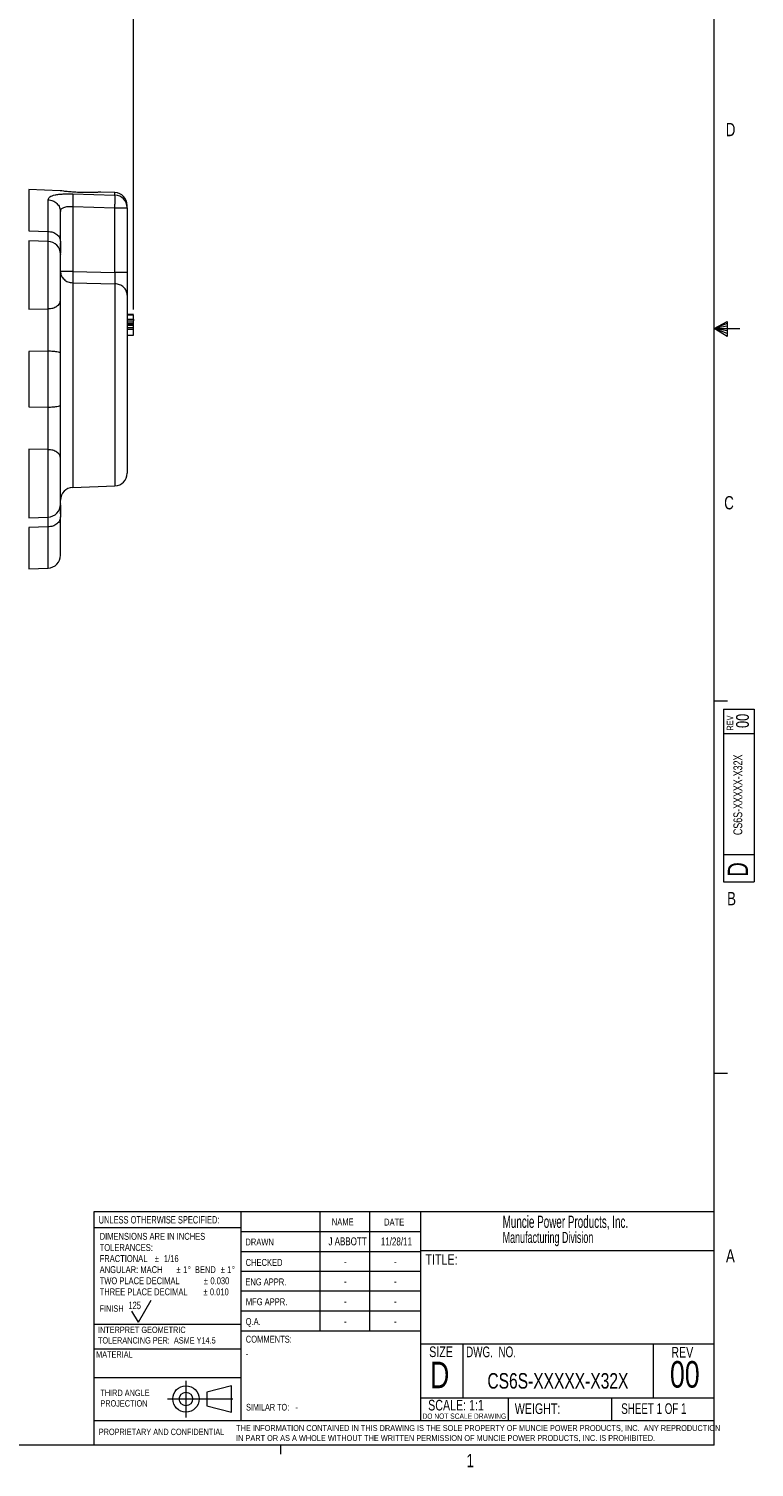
# Model space of a CAD drawing. Header units: inches. Extents: x 0.3 to 33.9, y 0.2 to 21.7.
# Tile 21 of 28: x 27.1 to 33.9, y 0.2 to 13.7. Entities that reach past the tile are written whole.
import ezdxf

# ---------------------------------------------------------------- set-up
doc = ezdxf.new("R2010")
doc.units = ezdxf.units.IN
doc.header["$MEASUREMENT"] = 0
doc.linetypes.add('CENTERX2', pattern=[0.8, 0.5, -0.1, 0.1, -0.1])
doc.layers.add('BORDER', color=7, linetype='Continuous', lineweight=15)
doc.layers.add('SLD-0', color=7, linetype='Continuous', lineweight=15)
doc.styles.add('SLDTEXTSTYLE0', font='TXT', dxfattribs={"width": 0.75})
doc.styles.add('SLDTEXTSTYLE1', font='TXT', dxfattribs={"width": 0.605})
doc.styles.add('SLDTEXTSTYLE2', font='TXT', dxfattribs={"width": 0.694444})
doc.styles.add('SLDTEXTSTYLE3', font='TXT', dxfattribs={"width": 0.6875})
doc.dimstyles.new('SLDDIMSTYLE0', dxfattribs={"dimtxt": 0.25, "dimasz": 0.13, "dimexe": 0, "dimexo": 0.0625, "dimgap": 0.0625, "dimtad": 0, "dimtih": 1, "dimtoh": 1, "dimdec": 4, "dimrnd": 1e-09, "dimzin": 12, "dimdsep": 46, "dimtxsty": 'SLDTEXTSTYLE0', "dimsah": 1, "dimcen": 0.09, "dimadec": 0, "dimazin": 3, "dimtfac": 1, "dimtdec": 4, "dimtofl": 0, "dimtmove": 0, "dimatfit": 3, "dimfxl": 1, "dimfrac": 2, "dimtolj": 1, "dimtzin": 12, "dimarcsym": 0})

# ---------------------------------------------------------------- blocks, each defined once
blk = doc.blocks.new('Block1')
at = {"layer": 'SLD-0', "color": 1, "linetype": 'CENTERX2'}
for p, q in [((3.162, 0.867), (3.162, 0.522)), ((2.989, 0.695), (3.334, 0.695))]:
    blk.add_line(p, q, dxfattribs=at)
at = {"layer": 'SLD-0', "color": 1}
for p, q in [((3.589, 0.818), (3.359, 0.758)), ((3.589, 0.571), (3.589, 0.818)), ((3.334, 0.695), (3.604, 0.695)), ((3.359, 0.758), (3.359, 0.632)), ((3.359, 0.632), (3.589, 0.571))]:
    blk.add_line(p, q, dxfattribs=at)
for radius in [0.124, 0.0629]:
    blk.add_circle((3.162, 0.695), radius, dxfattribs=at)
blk = doc.blocks.new('SW_NOTE_0')
at = {"layer": 'SLD-0', "color": 0, "char_height": 0.06, "attachment_point": 1, "style": 'SLDTEXTSTYLE0'}
for s, insert in [('THIRD ANGLE', (0, 0.077)), ('PROJECTION', (0, -0.022))]:
    blk.add_mtext(s, dxfattribs=dict(at, insert=insert))
blk = doc.blocks.new('SW_NOTE_1')
at = {"layer": 'SLD-0', "color": 0, "char_height": 0.055, "attachment_point": 1, "style": 'SLDTEXTSTYLE0'}
for s, insert in [('THE INFORMATION CONTAINED IN THIS DRAWING IS THE SOLE PROPERTY OF MUNCIE POWER PRODUCTS, INC.  ANY REPRODUCTION', (0, 0.071)), ('IN PART OR AS A WHOLE WITHOUT THE WRITTEN PERMISSION OF MUNCIE POWER PRODUCTS, INC. IS PROHIBITED.', (0, -0.023))]:
    blk.add_mtext(s, dxfattribs=dict(at, insert=insert))
blk = doc.blocks.new('SW_NOTE_2')
at = {"layer": 'SLD-0', "color": 0, "char_height": 0.065, "attachment_point": 1, "style": 'SLDTEXTSTYLE0'}
for s, insert in [('DIMENSIONS ARE IN INCHES', (0, 0.084)), ('TOLERANCES:', (0, -0.021)), ('FRACTIONAL', (0, -0.125)), ('%%p', (0.518, -0.125)), ('1/16', (0.604, -0.125)), ('ANGULAR: MACH', (0, -0.229)), ('%%p', (0.723, -0.229)), ('1', (0.785, -0.229)), ('%%d', (0.829, -0.229)), ('BEND', (0.895, -0.229)), ('%%p', (1.137, -0.229)), ('1', (1.199, -0.229)), ('%%d', (1.243, -0.229)), ('TWO PLACE DECIMAL', (0, -0.334)), ('%%p', (0.979, -0.334)), ('0.030', (1.041, -0.334)), ('THREE PLACE DECIMAL', (0, -0.438)), ('%%p', (0.974, -0.438)), ('0.010', (1.036, -0.438))]:
    blk.add_mtext(s, dxfattribs=dict(at, insert=insert))
blk = doc.blocks.new('SW_NOTE_3')
at = {"layer": 'SLD-0', "color": 0, "char_height": 0.06, "attachment_point": 1, "style": 'SLDTEXTSTYLE0'}
for s, insert in [('INTERPRET GEOMETRIC', (0, 0.077)), ('TOLERANCING PER:  ASME Y14.5', (0, -0.022))]:
    blk.add_mtext(s, dxfattribs=dict(at, insert=insert))
blk = doc.blocks.new('SW_NOTE_4')
at = {"layer": 'SLD-0', "color": 0, "attachment_point": 1, "style": 'SLDTEXTSTYLE1'}
for s, insert, char_height in [('Muncie Power Products, Inc.', (0, 0.147), 0.11458), ('Manufacturing Division', (0, -0.005), 0.10417)]:
    blk.add_mtext(s, dxfattribs=dict(at, insert=insert, char_height=char_height))
blk = doc.blocks.new('*D20')
at = {"layer": 'SLD-0'}
for p, q in [((24.024, 12.222), (24.024, 15.924)), ((25.566, 15.836), (25.515, 15.836)), ((25.515, 15.836), (25.515, 15.439)), ((26.524, 15.836), (26.575, 15.836)), ((26.575, 15.836), (26.575, 15.439)), ((28.066, 11.091), (28.066, 15.924)), ((24.024, 15.799), (25.427, 15.799)), ((28.066, 15.799), (26.664, 15.799)), ((25.515, 15.439), (25.566, 15.439)), ((26.575, 15.439), (26.524, 15.439))]:
    blk.add_line(p, q, dxfattribs=at)
for points in [[(24.024, 15.799), (24.154, 15.779), (24.154, 15.819)], [(28.066, 15.799), (27.936, 15.819), (27.936, 15.779)]]:
    blk.add_solid(points, dxfattribs=at)
at = {"layer": 'SLD-0', "char_height": 0.25, "attachment_point": 1, "style": 'SLDTEXTSTYLE0'}
for s, insert in [('4.04', (25.62, 16.209, -0.439)), ('102.7', (25.63, 15.761, -0.439))]:
    blk.add_mtext(s, dxfattribs=dict(at, insert=insert))

msp = doc.modelspace()

# ---------------------------------------------------------------- linework, layer by layer
at = {"color": 7, "linetype": 'Continuous', "lineweight": 15}
for p, q in [((27.37747, 12.20729), (27.08103, 12.21764)), ((27.49429, 12.17788), (27.89067, 12.1663)), ((27.89067, 12.18937), (27.75925, 12.19396)), ((27.26267, 11.82493), (27.26267, 12.12225)), ((27.49429, 12.05967), (27.49429, 11.44848)), ((27.49429, 12.05967), (27.89067, 12.04795)), ((27.89067, 11.43997), (27.89067, 12.04795)), ((27.89067, 12.04795), (28.00648, 12.04795)), ((28.00648, 12.04795), (28.00648, 12.06944)), ((28.00648, 12.04795), (28.00648, 11.43997)), ((27.08103, 11.8313), (27.26267, 11.82493)), ((27.26267, 11.73137), (27.08103, 11.73771)), ((27.37848, 11.73109), (27.37848, 11.71643)), ((27.49429, 11.44848), (27.89067, 11.43997)), ((27.49429, 11.34169), (27.89067, 11.33278)), ((27.08103, 11.09406), (27.26267, 11.09722)), ((28.00648, 11.04294), (28.06648, 11.04294)), ((28.06648, 11.04206), (28.00648, 11.04206)), ((28.00648, 11.04176), (28.06648, 11.04176)), ((28.00648, 11.04147), (28.06648, 11.04147)), ((28.00648, 10.99887), (28.06648, 10.99887)), ((28.00648, 10.98383), (28.06648, 10.98383)), ((28.00648, 10.96659), (28.06648, 10.96659)), ((28.00648, 10.95303), (28.06648, 10.95303)), ((28.06648, 10.93976), (28.00648, 10.93976)), ((28.06648, 10.9178), (28.00648, 10.9178)), ((28.06648, 10.90144), (28.00648, 10.90144)), ((28.00648, 10.85058), (28.06648, 10.85058)), ((27.26267, 10.69792), (27.08103, 10.69662)), ((27.08103, 10.69662), (27.08103, 10.17402)), ((27.26267, 10.17272), (27.26267, 10.69792)), ((27.08103, 10.17402), (27.26267, 10.17272)), ((27.26267, 9.77342), (27.08103, 9.77658)), ((27.49429, 9.41744), (27.89067, 9.43128)), ((27.08103, 9.13293), (27.26267, 9.13928)), ((27.37848, 9.17042), (27.37848, 9.13955)), ((27.26267, 9.04571), (27.08103, 9.03934)), ((27.08103, 8.653), (27.26267, 8.65935))]:
    msp.add_line(p, q, dxfattribs=at)
at = {"color": 8, "linetype": 'Continuous', "lineweight": 15}
for p, q in [((27.08103, 12.21764), (27.08103, 11.8313)), ((27.89067, 12.1663), (27.89067, 12.18937)), ((27.08103, 11.73771), (27.08103, 11.09406)), ((27.26267, 11.09722), (27.26267, 11.73137)), ((27.49429, 11.34169), (27.49429, 9.41744)), ((27.89067, 11.33278), (27.89067, 9.43128)), ((27.08103, 9.77658), (27.08103, 9.13293)), ((27.26267, 9.13928), (27.26267, 9.77342)), ((27.08103, 9.03934), (27.08103, 8.653)), ((27.26267, 8.65935), (27.26267, 9.04571))]:
    msp.add_line(p, q, dxfattribs=at)
at = {"color": 7, "linetype": 'Continuous', "lineweight": 15}
for centre, radius, start, end in [((27.88648, 12.06944), 0.12, 0, 88), ((27.88733, 12.0472), 0.11915, 0.363953, 88.393988), ((27.25848, 11.61144), 0.12, 0, 88), ((27.88648, 9.5512), 0.12, 272, 0), ((27.49848, 9.29751), 0.12, 92, 180), ((27.25848, 9.2592), 0.12, 272, 0), ((27.25848, 8.77927), 0.12, 272, 0)]:
    msp.add_arc(centre, radius, start, end, dxfattribs=at)
for points, knots in [([(27.26267, 12.12225), (27.26579, 12.13204), (27.27198, 12.15147), (27.31539, 12.16661), (27.36222, 12.1741), (27.40313, 12.17735), (27.4476, 12.17876), (27.47879, 12.17817), (27.49429, 12.17788)], [0, 0, 0, 0, 0.25722596, 0.51004716, 0.63510548, 0.75797202, 0.87973165, 1, 1, 1, 1]), ([(27.4545, 12.19764), (27.43829, 12.19942), (27.40586, 12.20299), (27.37914, 12.20684), (27.37797, 12.207), (27.37746, 12.20707)], [0, 0, 0, 0, 0.36224622, 0.72456557, 1, 1, 1, 1]), ([(27.75924, 12.19372), (27.75931, 12.19372), (27.75949, 12.19373), (27.73664, 12.19228), (27.69616, 12.19043), (27.63988, 12.18925), (27.57384, 12.19004), (27.50845, 12.19312), (27.47122, 12.19624), (27.4545, 12.19764)], [0, 0, 0, 0, 0.09482811, 0.23832331, 0.38507298, 0.53853478, 0.69915364, 0.86496533, 1, 1, 1, 1]), ([(27.49429, 12.17788), (27.49465, 12.17405), (27.49538, 12.16641), (27.49569, 12.13842), (27.49538, 12.10165), (27.49465, 12.07367), (27.49429, 12.05967)], [0, 0, 0, 0, 0.25011364, 0.50000048, 0.74988636, 1, 1, 1, 1]), ([(27.26267, 12.12225), (27.27797, 12.1201), (27.30859, 12.11581), (27.34673, 12.08928), (27.37331, 12.05214), (27.37676, 12.02294), (27.37848, 12.00833)], [0, 0, 0, 0, 0.25000014, 0.50000034, 0.74999994, 1, 1, 1, 1]), ([(27.37848, 12.00833), (27.37993, 12.01743), (27.38207, 12.0309), (27.39641, 12.04388), (27.41036, 12.05119), (27.42757, 12.05624), (27.44745, 12.05929), (27.47004, 12.06061), (27.48612, 12.05999), (27.49429, 12.05967)], [0, 0, 0, 0, 0.26493731, 0.39221223, 0.51680954, 0.63297437, 0.75169546, 0.87378729, 1, 1, 1, 1]), ([(27.89067, 12.04795), (27.89103, 12.06157), (27.89177, 12.08968), (27.89205, 12.12453), (27.89189, 12.14687), (27.89139, 12.16041), (27.89092, 12.16423), (27.89067, 12.1663)], [0, 0, 0, 0, 0.24177142, 0.49932118, 0.7003309, 0.83791544, 1, 1, 1, 1]), ([(27.37848, 11.73109), (27.37848, 11.76985), (27.37848, 11.84739), (27.37848, 11.94067), (27.37848, 11.98578), (27.37848, 12.00833)], [0, 0, 0, 0, 0.333260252, 0.666756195, 1, 1, 1, 1]), ([(27.26267, 11.82493), (27.27797, 11.82316), (27.30859, 11.81963), (27.34673, 11.79777), (27.37331, 11.76718), (27.37676, 11.74312), (27.37848, 11.73109)], [0, 0, 0, 0, 0.25000005, 0.50000057, 0.75000057, 1, 1, 1, 1]), ([(27.37366, 11.64253), (27.37376, 11.64248), (27.3751, 11.64173), (27.37619, 11.64732), (27.37777, 11.65829), (27.37834, 11.68154), (27.3784, 11.70558), (27.37842, 11.71642)], [0, 0, 0, 0, 0.01546054, 0.20684937, 0.44468626, 0.74952926, 1, 1, 1, 1]), ([(27.37848, 11.17532), (27.37848, 11.19692), (27.37848, 11.24119), (27.37848, 11.32262), (27.37848, 11.40532), (27.37848, 11.48131), (27.37848, 11.54541), (27.37848, 11.5903), (27.37848, 11.61202), (27.37848, 11.60934), (27.37848, 11.60862)], [0, 0, 0, 0, 0.13191301, 0.27034786, 0.40878272, 0.54069575, 0.67260876, 0.81104383, 0.94947861, 1, 1, 1, 1]), ([(27.37848, 11.44848), (27.3802, 11.43479), (27.38365, 11.40741), (27.41023, 11.3726), (27.44838, 11.34772), (27.47899, 11.3437), (27.49429, 11.34169)], [0, 0, 0, 0, 0.249999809, 0.499999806, 0.750000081, 1, 1, 1, 1]), ([(27.49429, 11.44848), (27.47899, 11.44848), (27.44838, 11.44848), (27.41023, 11.44848), (27.38365, 11.44848), (27.3802, 11.44848), (27.37848, 11.44848)], [0, 0, 0, 0, 0.24999993, 0.50000033, 0.7500001, 1, 1, 1, 1]), ([(27.49429, 11.44848), (27.49409, 11.4375), (27.49368, 11.41555), (27.49352, 11.38519), (27.49368, 11.35907), (27.49409, 11.34748), (27.49429, 11.34169)], [0, 0, 0, 0, 0.2500447, 0.50000024, 0.74995524, 1, 1, 1, 1]), ([(27.89067, 11.43997), (27.89093, 11.42567), (27.89136, 11.40157), (27.89145, 11.37089), (27.89124, 11.34818), (27.89086, 11.33782), (27.89067, 11.33278)], [0, 0, 0, 0, 0.32249374, 0.54318376, 0.77777711, 1, 1, 1, 1]), ([(28.00648, 11.43997), (28.00476, 11.43997), (28.00131, 11.43997), (27.97473, 11.43997), (27.93659, 11.43997), (27.90597, 11.43997), (27.89067, 11.43997)], [0, 0, 0, 0, 0.2499998, 0.50000062, 0.74999989, 1, 1, 1, 1]), ([(28.00648, 11.43997), (28.00648, 11.41787), (28.00648, 11.37366), (28.00648, 11.31266), (28.00648, 11.26011), (28.00648, 11.2371), (28.00648, 11.22558)], [0, 0, 0, 0, 0.24984467, 0.49968699, 0.74963891, 1, 1, 1, 1]), ([(28.00648, 11.22558), (28.00476, 11.23932), (28.00131, 11.26681), (27.97473, 11.30175), (27.93659, 11.32672), (27.90597, 11.33076), (27.89067, 11.33278)], [0, 0, 0, 0, 0.2499998, 0.50000045, 0.74999985, 1, 1, 1, 1]), ([(27.26267, 11.09722), (27.27797, 11.09869), (27.30859, 11.10163), (27.34673, 11.11982), (27.37331, 11.14528), (27.37676, 11.16531), (27.37848, 11.17532)], [0, 0, 0, 0, 0.25000018, 0.50000083, 0.75000079, 1, 1, 1, 1]), ([(27.26267, 10.69792), (27.26272, 10.71115), (27.26283, 10.74266), (27.26294, 10.78326), (27.26301, 10.82091), (27.26306, 10.85435), (27.2631, 10.90957), (27.26306, 10.97296), (27.26292, 11.0417), (27.26276, 11.07783), (27.26267, 11.09722)], [0, 0, 0, 0, 0.09332453, 0.22229066, 0.28336836, 0.3578622, 0.45758388, 0.6774426, 0.82692519, 1, 1, 1, 1]), ([(27.37848, 10.68019), (27.37848, 10.72452), (27.37848, 10.81314), (27.37848, 10.94481), (27.37848, 11.06935), (27.37848, 11.14), (27.37848, 11.17532)], [0, 0, 0, 0, 0.25062751, 0.50100173, 0.75057764, 1, 1, 1, 1]), ([(28.00648, 11.22558), (28.00648, 11.20263), (28.00648, 11.15575), (28.00648, 11.05932), (28.00648, 10.94382), (28.00648, 10.8111), (28.00648, 10.66729), (28.00648, 10.51878), (28.00648, 10.37218), (28.00648, 10.23077), (28.00648, 10.0946), (28.00648, 9.96418), (28.00648, 9.8434), (28.00648, 9.73841), (28.00648, 9.65408), (28.00648, 9.59426), (28.00648, 9.55779), (28.00648, 9.55337), (28.00648, 9.5512)], [0, 0, 0, 0, 0.05942548, 0.12141017, 0.18522662, 0.25000001, 0.31477339, 0.37858985, 0.44057453, 0.50000001, 0.55942548, 0.62141016, 0.68522661, 0.75, 0.81477339, 0.87858984, 0.94057453, 1, 1, 1, 1]), ([(28.06648, 10.99887), (28.06648, 11.00003), (28.06648, 11.00457), (28.06648, 11.01433), (28.06648, 11.02786), (28.06648, 11.03867), (28.06648, 11.0407), (28.06648, 11.04147)], [0, 0, 0, 0, 0.04482036, 0.17511398, 0.42442556, 0.78064412, 1, 1, 1, 1]), ([(28.06648, 10.99887), (28.06648, 10.9975), (28.06648, 10.99418), (28.06648, 10.98957), (28.06648, 10.98612), (28.06648, 10.98417), (28.06648, 10.98393), (28.06648, 10.98383)], [0, 0, 0, 0, 0.1913109, 0.4624584, 0.755434, 0.89960064, 1, 1, 1, 1]), ([(28.06648, 10.96659), (28.06648, 10.96694), (28.06648, 10.96784), (28.06648, 10.97375), (28.06648, 10.97948), (28.06648, 10.98352), (28.06648, 10.98383)], [0, 0, 0, 0, 0.23556405, 0.59219146, 0.96837156, 1, 1, 1, 1]), ([(28.06648, 10.95303), (28.06648, 10.95388), (28.06648, 10.95597), (28.06648, 10.95957), (28.06648, 10.9632), (28.06648, 10.96601), (28.06648, 10.9664), (28.06648, 10.96659)], [0, 0, 0, 0, 0.1040664, 0.25607962, 0.50744709, 0.77248085, 1, 1, 1, 1]), ([(28.06648, 10.93976), (28.06648, 10.9399), (28.06648, 10.94023), (28.06648, 10.94274), (28.06648, 10.94623), (28.06648, 10.94984), (28.06648, 10.95204), (28.06648, 10.95303)], [0, 0, 0, 0, 0.17704909, 0.43190559, 0.69291506, 0.8626961, 1, 1, 1, 1]), ([(28.06648, 10.9178), (28.06648, 10.91788), (28.06648, 10.92188), (28.06648, 10.92873), (28.06648, 10.93619), (28.06648, 10.94019), (28.06648, 10.94062), (28.06648, 10.94079)], [0, 0, 0, 0, 0.00632566, 0.31517839, 0.63444329, 0.85579843, 1, 1, 1, 1]), ([(28.06648, 10.90144), (28.06648, 10.90286), (28.06648, 10.90624), (28.06648, 10.91136), (28.06648, 10.91537), (28.06648, 10.91752), (28.06648, 10.91773), (28.06648, 10.9178)], [0, 0, 0, 0, 0.170526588, 0.405102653, 0.725017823, 0.902481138, 1, 1, 1, 1]), ([(28.06648, 10.85058), (28.06648, 10.8511), (28.06648, 10.85264), (28.06648, 10.86306), (28.06648, 10.87723), (28.06648, 10.89003), (28.06648, 10.89688), (28.06648, 10.9004), (28.06648, 10.90144)], [0, 0, 0, 0, 0.14490829, 0.42914025, 0.73748587, 0.87560601, 0.96337003, 1, 1, 1, 1]), ([(27.37848, 10.68019), (27.37676, 10.68246), (27.37331, 10.68701), (27.34673, 10.69279), (27.30859, 10.69692), (27.27797, 10.69759), (27.26267, 10.69792)], [0, 0, 0, 0, 0.24999983, 0.49999954, 0.75000001, 1, 1, 1, 1]), ([(27.37848, 10.19045), (27.37848, 10.27208), (27.37848, 10.43532), (27.37848, 10.59857), (27.37848, 10.68019)], [0, 0, 0, 0, 0.5, 1, 1, 1, 1]), ([(27.26267, 10.17272), (27.27797, 10.17306), (27.30859, 10.17372), (27.34673, 10.17785), (27.37331, 10.18363), (27.37676, 10.18818), (27.37848, 10.19045)], [0, 0, 0, 0, 0.24999999, 0.50000046, 0.75000017, 1, 1, 1, 1]), ([(27.26267, 9.77342), (27.26276, 9.79281), (27.26292, 9.82895), (27.26306, 9.89768), (27.2631, 9.96107), (27.26306, 10.0163), (27.26301, 10.04974), (27.26294, 10.08738), (27.26283, 10.12798), (27.26272, 10.15949), (27.26267, 10.17272)], [0, 0, 0, 0, 0.17307481, 0.3225574, 0.54241612, 0.6421378, 0.71663164, 0.77770934, 0.90667543, 1, 1, 1, 1]), ([(27.37848, 9.69532), (27.37848, 9.73064), (27.37848, 9.8013), (27.37848, 9.92583), (27.37848, 10.0575), (27.37848, 10.14612), (27.37848, 10.19045)], [0, 0, 0, 0, 0.24942242, 0.49899827, 0.74937248, 1, 1, 1, 1]), ([(27.37848, 9.69532), (27.37676, 9.70533), (27.37331, 9.72536), (27.34673, 9.75082), (27.30859, 9.76901), (27.27797, 9.77195), (27.26267, 9.77342)], [0, 0, 0, 0, 0.24999921, 0.49999917, 0.74999982, 1, 1, 1, 1]), ([(27.37848, 9.26202), (27.37848, 9.2613), (27.37848, 9.25862), (27.37848, 9.28034), (27.37848, 9.32523), (27.37848, 9.38934), (27.37848, 9.46533), (27.37848, 9.54802), (27.37848, 9.62946), (27.37848, 9.67372), (27.37848, 9.69532)], [0, 0, 0, 0, 0.05052139, 0.18895617, 0.32739124, 0.45930425, 0.59121728, 0.72965214, 0.86808699, 1, 1, 1, 1]), ([(27.37845, 9.17042), (27.37844, 9.17957), (27.37844, 9.20434), (27.37817, 9.22563), (27.37771, 9.24153), (27.37682, 9.24405), (27.37644, 9.24512)], [0, 0, 0, 0, 0.20071648, 0.54305224, 0.8045247, 1, 1, 1, 1]), ([(27.37848, 9.13955), (27.37676, 9.12752), (27.37331, 9.10346), (27.34673, 9.07287), (27.30859, 9.05101), (27.27797, 9.04748), (27.26267, 9.04571)], [0, 0, 0, 0, 0.24999943, 0.49999943, 0.74999995, 1, 1, 1, 1]), ([(27.26267, 9.04571), (27.26276, 9.06033), (27.26292, 9.08756), (27.26306, 9.11995), (27.26307, 9.13252), (27.26308, 9.13945)], [0, 0, 0, 0, 0.34208042, 0.63753154, 1, 1, 1, 1]), ([(27.37848, 8.77927), (27.37848, 8.78142), (27.37848, 8.7857), (27.37848, 8.82004), (27.37848, 8.87331), (27.37848, 8.94582), (27.37848, 9.03324), (27.37848, 9.10437), (27.37848, 9.13955)], [0, 0, 0, 0, 0.172754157, 0.344354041, 0.514512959, 0.679754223, 0.841651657, 1, 1, 1, 1])]:
    msp.add_open_spline(points, degree=3, knots=knots, dxfattribs=at)
at = {"color": 8, "linetype": 'Continuous', "lineweight": 15}
for points, knots in [([(27.26308, 11.72995), (27.26307, 11.73722), (27.26306, 11.75013), (27.26292, 11.78306), (27.26276, 11.81031), (27.26267, 11.82493)], [0, 0, 0, 0, 0.37456561, 0.66441055, 1, 1, 1, 1]), ([(27.37848, 11.71643), (27.37848, 11.69612), (27.37848, 11.6531), (27.37848, 11.63135), (27.37848, 11.61986)], [0, 0, 0, 0, 0.4720363, 1, 1, 1, 1]), ([(27.37848, 9.25078), (27.37848, 9.23961), (27.37848, 9.22132), (27.37848, 9.18467), (27.37848, 9.17042)], [0, 0, 0, 0, 0.61115224, 1, 1, 1, 1])]:
    msp.add_open_spline(points, degree=3, knots=knots, dxfattribs=at)
at = {"layer": 'BORDER'}
for p, q in [((27.6942, 0.6448), (27.6942, 2.60915)), ((27.6942, 2.60915), (33.52288, 2.60915)), ((29.07565, 2.60915), (29.07565, 0.6448)), ((29.81658, 2.60915), (29.81658, 1.48415)), ((30.28511, 2.60915), (30.28511, 1.48415)), ((30.76416, 2.60915), (30.76416, 0.6448)), ((29.07565, 2.45481), (27.6942, 2.45481)), ((29.07565, 2.42165), (30.76416, 2.42165)), ((29.07565, 2.23415), (30.76416, 2.23415)), ((30.76416, 2.242), (33.52288, 2.242)), ((29.07565, 2.04665), (30.76416, 2.04665)), ((28.11103, 1.56667), (28.23103, 1.77452)), ((30.76416, 1.85915), (29.07565, 1.85915)), ((28.11103, 1.56667), (28.05103, 1.67059)), ((30.76416, 1.67165), (29.07565, 1.67165)), ((27.6942, 1.54993), (29.07565, 1.54993)), ((30.76416, 1.48415), (29.07259, 1.48415)), ((30.76416, 1.36466), (33.52288, 1.36466)), ((31.1597, 1.36466), (31.1597, 0.85768)), ((32.95094, 1.36466), (32.95094, 0.85768)), ((27.6942, 1.31731), (29.07565, 1.31731)), ((27.6942, 1.04731), (29.07565, 1.04731)), ((30.76416, 0.85768), (33.52288, 0.85768)), ((31.5873, 0.85768), (31.5873, 0.6448)), ((32.55921, 0.85768), (32.55921, 0.6448)), ((27.69114, 0.6448), (27.69114, 0.4106)), ((27.69114, 0.6448), (33.52288, 0.6448))]:
    msp.add_line(p, q, dxfattribs=at)
at = {"layer": 'SLD-0'}
for p, q in [((33.52288, 0.4106), (33.52288, 21.4106)), ((33.52288, 10.9106), (33.64687, 10.97614)), ((33.64687, 10.95768), (33.52288, 10.9106)), ((33.64687, 10.97614), (33.64687, 10.83733)), ((33.64687, 10.93372), (33.52288, 10.9106)), ((33.64687, 10.89135), (33.52288, 10.9106)), ((33.64687, 10.86464), (33.52288, 10.9106)), ((33.64687, 10.83733), (33.52288, 10.9106)), ((33.52288, 10.9106), (33.76592, 10.9106)), ((33.52288, 7.4106), (33.64788, 7.4106)), ((33.61007, 7.33155), (33.89987, 7.33155)), ((33.61007, 7.33155), (33.61007, 5.70895)), ((33.89987, 7.33155), (33.89987, 5.70895)), ((33.89987, 7.09941), (33.61007, 7.09941)), ((33.61007, 5.96501), (33.89987, 5.96501)), ((33.61007, 5.70895), (33.89987, 5.70895)), ((33.52288, 3.9106), (33.64788, 3.9106)), ((33.52288, 0.4106), (0.52288, 0.4106)), ((29.44788, 0.4106), (29.44788, 0.3258))]:
    msp.add_line(p, q, dxfattribs=at)

# ---------------------------------------------------------------- block references
at = {"color": 7, "linetype": 'Continuous'}
msp.add_blockref('Block1', (25.39646, 0.1508), dxfattribs=at)
at = {"layer": 'SLD-0'}
for name, p in [('SW_NOTE_4', (31.53501, 2.42217)), ('SW_NOTE_2', (27.74737, 2.32361)), ('SW_NOTE_3', (27.73135, 1.44904)), ('SW_NOTE_0', (27.7542, 0.85635)), ('SW_NOTE_1', (29.03006, 0.52905))]:
    msp.add_blockref(name, p, dxfattribs=at)

# ---------------------------------------------------------------- texts
at = {"color": 7, "linetype": 'Continuous', "lineweight": 0, "char_height": 0.125, "attachment_point": 1, "style": 'SLDTEXTSTYLE0'}
for s, insert in [('D', (33.6323, 12.84506)), ('C', (33.61746, 9.33603)), ('B', (33.64505, 5.61286)), ('A', (33.63405, 2.25433)), ('1', (31.19544, 0.32903))]:
    msp.add_mtext(s, dxfattribs=dict(at, insert=insert))
at = {"color": 7, "linetype": 'Continuous', "lineweight": 0, "rotation": 90, "style": 'SLDTEXTSTYLE0'}
for s, insert, char_height, attachment_point in [('00', (33.72971, 7.22198), 0.12, 2), ('REV', (33.64215, 7.13138), 0.06, 1), ('CS6S-XXXXX-X32X', (33.70421, 6.52678), 0.0833333, 2), ('D', (33.65132, 5.75594), 0.19, 1)]:
    msp.add_mtext(s, dxfattribs=dict(at, insert=insert, char_height=char_height, attachment_point=attachment_point))
at = {"layer": 'BORDER', "style": 'SLDTEXTSTYLE0'}
for s, insert, char_height, attachment_point in [('125', (28.01793, 1.76076), 0.07, 1), ('CS6S-XXXXX-X32X', (32.05444, 1.08917), 0.1458333, 2), ('00', (33.24733, 1.20242), 0.25, 2), ('-', (29.58809, 0.79987), 0.0625, 1), ('PROPRIETARY AND CONFIDENTIAL', (27.73944, 0.56619), 0.06, 1)]:
    msp.add_mtext(s, dxfattribs=dict(at, insert=insert, char_height=char_height, attachment_point=attachment_point))
at = {"layer": 'SLD-0'}
for s, insert, char_height, attachment_point, style in [('UNLESS OTHERWISE SPECIFIED:', (27.73776, 2.56602), 0.07, 1, 'SLDTEXTSTYLE0'), ('NAME', (29.92933, 2.54334), 0.065, 1, 'SLDTEXTSTYLE0'), ('DATE', (30.4211, 2.54161), 0.065, 1, 'SLDTEXTSTYLE0'), ('DRAWN', (29.11723, 2.35436), 0.065, 1, 'SLDTEXTSTYLE0'), ('J ABBOTT', (30.07753, 2.3655), 0.075, 2, 'SLDTEXTSTYLE0'), ('11/28/11', (30.5363, 2.36436), 0.075, 2, 'SLDTEXTSTYLE0'), ('TITLE:', (30.81002, 2.20751), 0.1, 1, 'SLDTEXTSTYLE0'), ('CHECKED', (29.11936, 2.162), 0.065, 1, 'SLDTEXTSTYLE0'), ('-', (30.05737, 2.17686), 0.075, 2, 'SLDTEXTSTYLE0'), ('-', (30.52589, 2.17686), 0.075, 2, 'SLDTEXTSTYLE0'), ('ENG APPR.', (29.11647, 1.97948), 0.065, 1, 'SLDTEXTSTYLE0'), ('-', (30.05737, 1.98936), 0.075, 2, 'SLDTEXTSTYLE0'), ('-', (30.52589, 1.98936), 0.075, 2, 'SLDTEXTSTYLE0'), ('MFG APPR.', (29.12142, 1.79226), 0.065, 1, 'SLDTEXTSTYLE0'), ('-', (30.05737, 1.80186), 0.075, 2, 'SLDTEXTSTYLE0'), ('-', (30.52589, 1.80186), 0.075, 2, 'SLDTEXTSTYLE0'), ('FINISH', (27.74662, 1.72599), 0.06, 1, 'SLDTEXTSTYLE0'), ('Q.A.', (29.11979, 1.60634), 0.065, 1, 'SLDTEXTSTYLE0'), ('-', (30.05737, 1.61436), 0.075, 2, 'SLDTEXTSTYLE0'), ('-', (30.52589, 1.61436), 0.075, 2, 'SLDTEXTSTYLE0'), ('COMMENTS:', (29.12067, 1.44042), 0.065, 1, 'SLDTEXTSTYLE0'), ('MATERIAL', (27.71414, 1.29434), 0.06, 1, 'SLDTEXTSTYLE0'), ('-', (29.12088, 1.29987), 0.0625, 1, 'SLDTEXTSTYLE0'), ('SIZE', (30.84491, 1.34), 0.1, 1, 'SLDTEXTSTYLE0'), ('DWG.  NO.', (31.19141, 1.3386), 0.1, 1, 'SLDTEXTSTYLE2'), ('REV', (33.12071, 1.33469), 0.1, 1, 'SLDTEXTSTYLE0'), ('D', (30.8528, 1.19694), 0.25, 1, 'SLDTEXTSTYLE0'), ('SCALE: 1:1', (30.83503, 0.8377), 0.1, 1, 'SLDTEXTSTYLE0'), ('SIMILAR TO:', (29.12367, 0.79987), 0.0625, 1, 'SLDTEXTSTYLE0'), ('DO NOT SCALE DRAWING', (31.17503, 0.70917), 0.05, 2, 'SLDTEXTSTYLE0'), ('WEIGHT:', (31.64911, 0.80482), 0.1, 1, 'SLDTEXTSTYLE0'), ('SHEET 1 OF 1', (32.65008, 0.80515), 0.1, 1, 'SLDTEXTSTYLE3')]:
    msp.add_mtext(s, dxfattribs=dict(at, insert=insert, char_height=char_height, attachment_point=attachment_point, style=style))

# ---------------------------------------------------------------- dimensions: what is measured, and where the dimension line sits
dim = msp.add_linear_dim(base=(28.06648, 15.79879), p1=(24.02398, 12.1717), p2=(28.06648, 11.04147), dimstyle='SLDDIMSTYLE0', dxfattribs=at)
dim.commit()
dim.dimension.update_dxf_attribs({"geometry": '*D20', "text_midpoint": (26.04523, 15.79879), "dimtype": 160})

doc.saveas('drawing.dxf')
